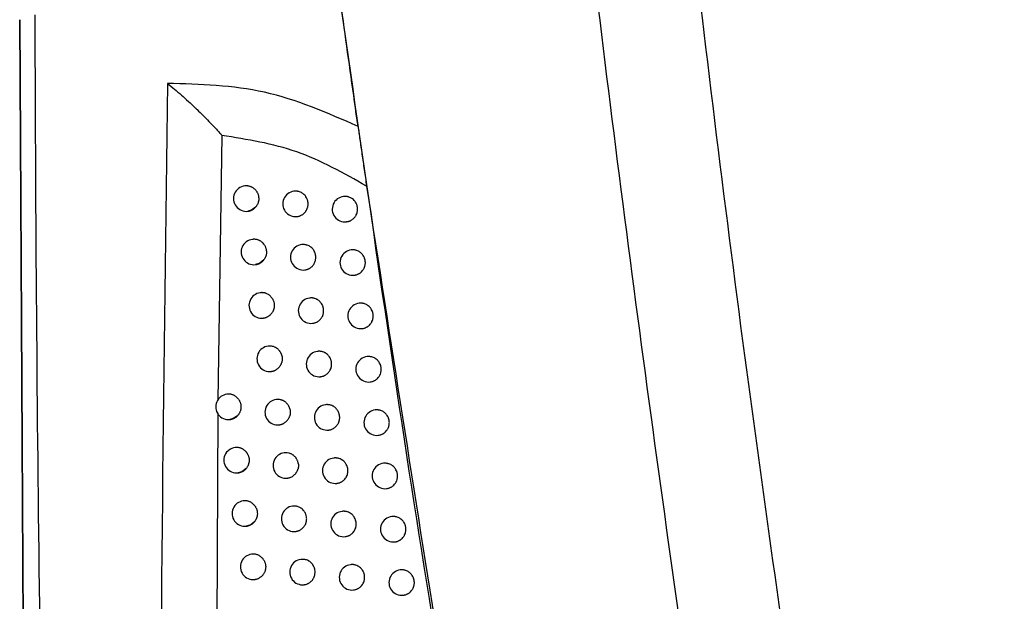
# Model space of a CAD drawing. Header units: millimetres. Extents: x -0.66 to 0.91, y -0.4 to 0.64.
# Tile 136 of 171: x 0.2748 to 0.3135, y 0.0771 to 0.1. Entities that reach past the tile are written whole.
import ezdxf

# ---------------------------------------------------------------- set-up
doc = ezdxf.new("R2010")
doc.units = ezdxf.units.MM
doc.layers.add('FORMAT', color=7, linetype='Continuous')

msp = doc.modelspace()

# ---------------------------------------------------------------- linework, layer by layer
at = {"layer": 'FORMAT', "color": 7, "linetype": 'Continuous', "lineweight": 25}
for p, q in [((0.274794, 0.099971), (0.27507, 0.051387)), ((0.27507, 0.051387), (0.274794, 0.099971)), ((0.282735, 0.095423), (0.282578, 0.085008)), ((0.283639, 0.093438), (0.28363, 0.093437)), ((0.285573, 0.09323), (0.285564, 0.093229)), ((0.287515, 0.093024), (0.287506, 0.093023)), ((0.283749, 0.092444), (0.283755, 0.092445)), ((0.285683, 0.092237), (0.285689, 0.092237)), ((0.287625, 0.09203), (0.287632, 0.092031)), ((0.283941, 0.09134), (0.283932, 0.091339)), ((0.285876, 0.091132), (0.285867, 0.091131)), ((0.287819, 0.090926), (0.287811, 0.090925)), ((0.284051, 0.090346), (0.284057, 0.090346)), ((0.285986, 0.090138), (0.285993, 0.090139)), ((0.28793, 0.089932), (0.287936, 0.089933)), ((0.284247, 0.089242), (0.284238, 0.089241)), ((0.286184, 0.089035), (0.286175, 0.089034)), ((0.288128, 0.088829), (0.28812, 0.088828)), ((0.284357, 0.088248), (0.284363, 0.088249)), ((0.286294, 0.088041), (0.2863, 0.088042)), ((0.288239, 0.087835), (0.288245, 0.087836)), ((0.284558, 0.087145), (0.284549, 0.087144)), ((0.286496, 0.086938), (0.286488, 0.086937)), ((0.288442, 0.086732), (0.288434, 0.086731)), ((0.284668, 0.086151), (0.284674, 0.086152)), ((0.286607, 0.085944), (0.286613, 0.085945)), ((0.288553, 0.085738), (0.288559, 0.085739)), ((0.282942, 0.085257), (0.282933, 0.085255)), ((0.284873, 0.085049), (0.284865, 0.085048)), ((0.286813, 0.084842), (0.286804, 0.084841)), ((0.282573, 0.084525), (0.282484, 0.062453)), ((0.28876, 0.084636), (0.288752, 0.084635)), ((0.283052, 0.084263), (0.283057, 0.084263)), ((0.284984, 0.084055), (0.28499, 0.084056)), ((0.286923, 0.083848), (0.28693, 0.083849)), ((0.288871, 0.083642), (0.288877, 0.083643)), ((0.28326, 0.083161), (0.283251, 0.08316)), ((0.285193, 0.082953), (0.285185, 0.082952)), ((0.287134, 0.082747), (0.287126, 0.082746)), ((0.289083, 0.082541), (0.289075, 0.08254)), ((0.28337, 0.082167), (0.283376, 0.082167)), ((0.285304, 0.081959), (0.28531, 0.08196)), ((0.287245, 0.081753), (0.287251, 0.081754)), ((0.289194, 0.081547), (0.2892, 0.081548)), ((0.283583, 0.081066), (0.283574, 0.081065)), ((0.285518, 0.080858), (0.285509, 0.080857)), ((0.28746, 0.080652), (0.287452, 0.080651)), ((0.28941, 0.080446), (0.289402, 0.080445)), ((0.283693, 0.080072), (0.283699, 0.080072)), ((0.285628, 0.079864), (0.285634, 0.079865)), ((0.287571, 0.079658), (0.287577, 0.079659)), ((0.289521, 0.079453), (0.289527, 0.079453)), ((0.283911, 0.078971), (0.283902, 0.07897)), ((0.285847, 0.078764), (0.285838, 0.078763)), ((0.28779, 0.078558), (0.287782, 0.078557)), ((0.289741, 0.078353), (0.289733, 0.078352)), ((0.284021, 0.077977), (0.284027, 0.077978)), ((0.285957, 0.07777), (0.285963, 0.077771)), ((0.287901, 0.077564), (0.287908, 0.077565)), ((0.289852, 0.077359), (0.289859, 0.07736))]:
    msp.add_line(p, q, dxfattribs=at)
at = {"layer": 'FORMAT', "color": 7, "linetype": 'Continuous', "lineweight": 25, "flags": 128}
for points in [[(0.284059, 0.092607), (0.283897, 0.092486), (0.283749, 0.092444)], [(0.284379, 0.090531), (0.28422, 0.090398), (0.284051, 0.090346)], [(0.283346, 0.084409), (0.283183, 0.084297), (0.283052, 0.084263)], [(0.283681, 0.082332), (0.28352, 0.08221), (0.28337, 0.082167)], [(0.284022, 0.080258), (0.283864, 0.080125), (0.283693, 0.080072)]]:
    msp.add_lwpolyline(points, dxfattribs=at)
at = {"layer": 'FORMAT', "color": 7, "linetype": 'Continuous', "lineweight": 25}
for centre in [(0.28369, 0.09294), (0.285624, 0.092733), (0.287566, 0.092526), (0.283992, 0.090842), (0.285927, 0.090635), (0.28787, 0.090429), (0.284298, 0.088744), (0.286235, 0.088537), (0.28818, 0.088331), (0.284609, 0.086648), (0.286547, 0.086441), (0.288493, 0.086235), (0.282992, 0.084759), (0.284924, 0.084551), (0.286864, 0.084345), (0.288811, 0.084139), (0.283311, 0.082663), (0.285244, 0.082456), (0.287185, 0.082249), (0.289134, 0.082044), (0.283634, 0.080568), (0.285569, 0.080361), (0.287511, 0.080155), (0.289461, 0.079949), (0.283961, 0.078474), (0.285898, 0.078267), (0.287842, 0.078061), (0.289793, 0.077855)]:
    msp.add_arc(centre, 0.0005, 96.8344, 276.8344, dxfattribs=at)
for points, knots in [([(0.297893, 0.13412), (0.299164, 0.121791), (0.301707, 0.09713), (0.306898, 0.060298), (0.311271, 0.035894), (0.313458, 0.023694)], [0, 0, 0, 0, 0.333305, 0.666693, 1, 1, 1, 1]), ([(0.288079, 0.09578), (0.287897, 0.097073), (0.287531, 0.099676), (0.28718, 0.10228), (0.287003, 0.103591)], [0, 0, 0, 0, 0.496783, 1, 1, 1, 1]), ([(0.309788, 0.021788), (0.309253, 0.024637), (0.306519, 0.039206), (0.302127, 0.065593), (0.298808, 0.08978), (0.297312, 0.102175), (0.297244, 0.102733)], [0, 0, 0, 0, 0.106156, 0.542791, 0.979425, 1, 1, 1, 1]), ([(0.301512, 0.021373), (0.300104, 0.027961), (0.297285, 0.041138), (0.293571, 0.061018), (0.2902, 0.080972), (0.288299, 0.094334), (0.287348, 0.101017)], [0, 0, 0, 0, 0.249742, 0.499588, 0.749742, 1, 1, 1, 1]), ([(0.277749, -0.00066), (0.277704, 0.000387), (0.277329, 0.009066), (0.276717, 0.025382), (0.276063, 0.048294), (0.275623, 0.071214), (0.275444, 0.088504), (0.275407, 0.098153), (0.2754, 0.100159)], [0, 0, 0, 0, 0.031183, 0.258421, 0.485677, 0.712991, 0.940324, 1, 1, 1, 1]), ([(0.280598, 0.097465), (0.280452, 0.08654), (0.280158, 0.064689), (0.280578, 0.031907), (0.281431, 0.01007), (0.281857, -0.000848)], [0, 0, 0, 0, 0.333333, 0.666689, 1, 1, 1, 1]), ([(0.288079, 0.09578), (0.286867, 0.096309), (0.284447, 0.097364), (0.281879, 0.097431), (0.280598, 0.097465)], [0, 0, 0, 0, 0.501044, 1, 1, 1, 1]), ([(0.280598, 0.097465), (0.280781, 0.097317), (0.281147, 0.097021), (0.28151, 0.096677), (0.281693, 0.096503), (0.2817, 0.096497), (0.281724, 0.096474), (0.281902, 0.096303), (0.282161, 0.096044), (0.282442, 0.09575), (0.282591, 0.095588), (0.282668, 0.0955), (0.282708, 0.095456), (0.282727, 0.095433), (0.282732, 0.095426), (0.282733, 0.095424), (0.282733, 0.095423), (0.282733, 0.095423)], [0, 0, 0, 0, 0.2490868, 0.4992749, 0.4996197, 0.5020573, 0.508578, 0.5327781, 0.7495227, 0.8746555, 0.9373239, 0.9686671, 0.9914968, 0.9974136, 0.9990986, 0.9996401, 1, 1, 1, 1]), ([(0.288079, 0.09578), (0.288103, 0.095614), (0.28815, 0.095283), (0.288235, 0.094685), (0.288322, 0.094076), (0.288384, 0.093646), (0.288415, 0.093432)], [0, 0, 0, 0, 0.250324, 0.499874, 0.750284, 1, 1, 1, 1]), ([(0.288415, 0.093432), (0.287517, 0.093938), (0.285721, 0.09495), (0.283729, 0.095265), (0.282733, 0.095423)], [0, 0, 0, 0, 0.500205, 1, 1, 1, 1]), ([(0.28409, 0.093233), (0.284085, 0.093239), (0.284073, 0.093256), (0.284051, 0.093283), (0.284022, 0.093312), (0.283991, 0.093339), (0.283957, 0.093363), (0.283922, 0.093384), (0.283885, 0.093402), (0.283846, 0.093417), (0.283807, 0.093429), (0.283767, 0.093436), (0.283726, 0.093441), (0.283685, 0.093442), (0.283656, 0.09344), (0.283641, 0.093438), (0.283639, 0.093438)], [0, 0, 0, 0, 0.041096, 0.118442, 0.19632, 0.275866, 0.355986, 0.433924, 0.512397, 0.592552, 0.673286, 0.751786, 0.830827, 0.911573, 0.992909, 1, 1, 1, 1]), ([(0.28409, 0.093233), (0.284097, 0.093222), (0.284112, 0.093199), (0.284132, 0.093163), (0.284148, 0.093124), (0.284162, 0.093084), (0.284175, 0.09303), (0.284182, 0.092974), (0.284182, 0.092918), (0.284178, 0.092863), (0.284166, 0.092808), (0.284148, 0.092754), (0.284131, 0.092715), (0.284111, 0.092677), (0.284087, 0.092641), (0.284069, 0.092619), (0.284059, 0.092607)], [0, 0, 0, 0, 0.060769, 0.12196, 0.184482, 0.247464, 0.308234, 0.431836, 0.494817, 0.555595, 0.679215, 0.742205, 0.805414, 0.869098, 0.934288, 1, 1, 1, 1]), ([(0.286118, 0.092733), (0.286118, 0.092747), (0.286117, 0.092788), (0.286107, 0.092844), (0.286091, 0.092898), (0.286071, 0.09295), (0.286045, 0.092999), (0.286012, 0.093044), (0.285977, 0.093087), (0.285936, 0.093125), (0.285891, 0.093157), (0.285843, 0.093185), (0.285792, 0.093206), (0.28574, 0.093221), (0.285699, 0.093229), (0.285658, 0.093234), (0.285617, 0.093234), (0.285588, 0.093233), (0.285574, 0.09323), (0.285573, 0.09323)], [0, 0, 0, 0, 0.048779, 0.147997, 0.198556, 0.24751, 0.346543, 0.39709, 0.44616, 0.54542, 0.596077, 0.645374, 0.745092, 0.795984, 0.845499, 0.895358, 0.94575, 0.996874, 1, 1, 1, 1]), ([(0.288415, 0.093432), (0.29029, 0.08133), (0.293159, 0.062808), (0.297785, 0.038726), (0.300376, 0.026731), (0.301596, 0.021086)], [0, 0, 0, 0, 0.499465, 0.764453, 1, 1, 1, 1]), ([(0.288062, 0.092527), (0.288061, 0.092554), (0.288059, 0.092596), (0.288047, 0.092651), (0.288035, 0.092692), (0.288015, 0.092744), (0.287988, 0.092793), (0.287956, 0.092839), (0.28792, 0.092881), (0.287878, 0.092919), (0.287833, 0.092951), (0.287785, 0.092979), (0.287734, 0.093), (0.287681, 0.093015), (0.28764, 0.093023), (0.2876, 0.093027), (0.287558, 0.093027), (0.287529, 0.093027), (0.287515, 0.093024), (0.287515, 0.093024)], [0, 0, 0, 0, 0.098104, 0.148441, 0.199149, 0.24825, 0.347582, 0.398283, 0.447444, 0.546894, 0.597653, 0.646931, 0.746616, 0.797495, 0.846885, 0.89662, 0.946889, 0.997889, 1, 1, 1, 1]), ([(0.283755, 0.092445), (0.283764, 0.092446), (0.283786, 0.092449), (0.283822, 0.092457), (0.283862, 0.09247), (0.2839, 0.092486), (0.283936, 0.092505), (0.283972, 0.092527), (0.284004, 0.092552), (0.284034, 0.092579), (0.284051, 0.092598), (0.284059, 0.092607)], [0, 0, 0, 0, 0.074869, 0.194, 0.314012, 0.429592, 0.545981, 0.664933, 0.784774, 0.892059, 1, 1, 1, 1]), ([(0.285689, 0.092241), (0.285712, 0.092243), (0.285749, 0.092246), (0.285797, 0.092263), (0.285835, 0.092278), (0.285872, 0.092298), (0.285907, 0.09232), (0.28594, 0.092345), (0.285971, 0.092374), (0.285999, 0.092404), (0.286025, 0.092437), (0.286048, 0.092472), (0.286074, 0.092522), (0.286095, 0.092574), (0.286109, 0.092632), (0.286117, 0.092681), (0.286118, 0.092715), (0.286118, 0.092733)], [0, 0, 0, 0, 0.0976906, 0.157322, 0.2149887, 0.2730608, 0.3317626, 0.391328, 0.448763, 0.5066027, 0.5650706, 0.6244003, 0.6815566, 0.7971941, 0.8562317, 0.9277179, 1, 1, 1, 1]), ([(0.287631, 0.092035), (0.287654, 0.092037), (0.287692, 0.09204), (0.28774, 0.092056), (0.287778, 0.092072), (0.287815, 0.092091), (0.28785, 0.092114), (0.287883, 0.092139), (0.287925, 0.092177), (0.287961, 0.092219), (0.287992, 0.092266), (0.288018, 0.092315), (0.288039, 0.092368), (0.288053, 0.092425), (0.288061, 0.092474), (0.288062, 0.092509), (0.288062, 0.092527)], [0, 0, 0, 0, 0.098472, 0.157879, 0.215352, 0.273228, 0.331729, 0.391088, 0.448431, 0.564443, 0.623669, 0.680867, 0.796585, 0.855658, 0.927429, 1, 1, 1, 1]), ([(0.284407, 0.091112), (0.284398, 0.091126), (0.284374, 0.091162), (0.284334, 0.091205), (0.284292, 0.091241), (0.284259, 0.091265), (0.284223, 0.091286), (0.284187, 0.091304), (0.284148, 0.091319), (0.284108, 0.09133), (0.284068, 0.091338), (0.284027, 0.091343), (0.283986, 0.091343), (0.283957, 0.091342), (0.283942, 0.09134), (0.283941, 0.09134)], [0, 0, 0, 0, 0.090201, 0.237526, 0.313091, 0.389202, 0.46319, 0.537687, 0.613783, 0.690429, 0.764906, 0.839898, 0.916509, 0.99368, 1, 1, 1, 1]), ([(0.284407, 0.091112), (0.284414, 0.0911), (0.284428, 0.091076), (0.284446, 0.091039), (0.28446, 0.090999), (0.284471, 0.090958), (0.284482, 0.090904), (0.284486, 0.090847), (0.284483, 0.090792), (0.284477, 0.09075), (0.284468, 0.09071), (0.284455, 0.090669), (0.284441, 0.090634), (0.284422, 0.090595), (0.284402, 0.090562), (0.284385, 0.090539), (0.284379, 0.090531)], [0, 0, 0, 0, 0.066358, 0.133177, 0.201449, 0.270223, 0.336581, 0.471551, 0.540324, 0.60669, 0.673516, 0.741796, 0.810578, 0.85753, 0.952217, 1, 1, 1, 1]), ([(0.286422, 0.090635), (0.286421, 0.090649), (0.28642, 0.09069), (0.286411, 0.090746), (0.286395, 0.0908), (0.286375, 0.090852), (0.286348, 0.090901), (0.286316, 0.090946), (0.28628, 0.090989), (0.286239, 0.091027), (0.286194, 0.091059), (0.286146, 0.091087), (0.286096, 0.091108), (0.286043, 0.091123), (0.286002, 0.091131), (0.285961, 0.091136), (0.28592, 0.091136), (0.285891, 0.091135), (0.285877, 0.091132), (0.285876, 0.091132)], [0, 0, 0, 0, 0.048807, 0.148084, 0.198671, 0.247654, 0.346746, 0.397323, 0.44641, 0.545707, 0.596385, 0.645677, 0.745389, 0.796278, 0.845767, 0.895602, 0.94597, 0.997069, 1, 1, 1, 1]), ([(0.288367, 0.090429), (0.288366, 0.090457), (0.288364, 0.090498), (0.288352, 0.090553), (0.28834, 0.090594), (0.28832, 0.090646), (0.288293, 0.090695), (0.28826, 0.090741), (0.288224, 0.090783), (0.288183, 0.090821), (0.288138, 0.090853), (0.28809, 0.090881), (0.288039, 0.090902), (0.287986, 0.090917), (0.287945, 0.090925), (0.287904, 0.090929), (0.287863, 0.090929), (0.287834, 0.09093), (0.28782, 0.090926), (0.287819, 0.090926)], [0, 0, 0, 0, 0.098142, 0.148498, 0.199224, 0.248345, 0.347714, 0.398436, 0.447609, 0.547083, 0.597856, 0.647131, 0.746812, 0.79769, 0.847065, 0.896785, 0.947038, 0.998022, 1, 1, 1, 1]), ([(0.284057, 0.090347), (0.284066, 0.090348), (0.284088, 0.09035), (0.284124, 0.090359), (0.284164, 0.090371), (0.284202, 0.090387), (0.284238, 0.090406), (0.284274, 0.090429), (0.28431, 0.090457), (0.284346, 0.09049), (0.284368, 0.090517), (0.284379, 0.090531)], [0, 0, 0, 0, 0.069932, 0.180306, 0.291497, 0.398595, 0.506442, 0.616661, 0.727703, 0.863077, 1, 1, 1, 1]), ([(0.285992, 0.090143), (0.286015, 0.090145), (0.286052, 0.090148), (0.2861, 0.090165), (0.286139, 0.09018), (0.286175, 0.0902), (0.28621, 0.090222), (0.286244, 0.090247), (0.286274, 0.090275), (0.286303, 0.090306), (0.286328, 0.090339), (0.286351, 0.090374), (0.286378, 0.090423), (0.286398, 0.090476), (0.286413, 0.090534), (0.28642, 0.090582), (0.286421, 0.090617), (0.286422, 0.090635)], [0, 0, 0, 0, 0.097835, 0.15742, 0.215047, 0.273079, 0.33174, 0.391264, 0.44868, 0.506501, 0.564949, 0.624257, 0.681421, 0.797074, 0.856118, 0.927661, 1, 1, 1, 1]), ([(0.287936, 0.089934), (0.287945, 0.089935), (0.287969, 0.089937), (0.288005, 0.089946), (0.288045, 0.089958), (0.288083, 0.089974), (0.28812, 0.089993), (0.288155, 0.090016), (0.288188, 0.090041), (0.288229, 0.090079), (0.288266, 0.090121), (0.288296, 0.090168), (0.288323, 0.090217), (0.288344, 0.09027), (0.288358, 0.090328), (0.288366, 0.090376), (0.288367, 0.090411), (0.288367, 0.090429)], [0, 0, 0, 0, 0.039759, 0.098693, 0.158061, 0.2155, 0.273342, 0.331809, 0.391132, 0.448455, 0.564426, 0.62363, 0.680826, 0.796538, 0.855607, 0.927403, 1, 1, 1, 1]), ([(0.284731, 0.088985), (0.284724, 0.088997), (0.28471, 0.089022), (0.284686, 0.089056), (0.284659, 0.089087), (0.28463, 0.089117), (0.284599, 0.089143), (0.284554, 0.089176), (0.284505, 0.089202), (0.284454, 0.089221), (0.284414, 0.089233), (0.284374, 0.089241), (0.284333, 0.089245), (0.284292, 0.089246), (0.284263, 0.089244), (0.284248, 0.089242), (0.284247, 0.089242)], [0, 0, 0, 0, 0.0705938, 0.141694, 0.2113258, 0.2814402, 0.3522994, 0.4241769, 0.5641941, 0.6360135, 0.7083532, 0.7786052, 0.8493423, 0.9216077, 0.9944008, 1, 1, 1, 1]), ([(0.284731, 0.088985), (0.284737, 0.088973), (0.284749, 0.088949), (0.284764, 0.08891), (0.284776, 0.088869), (0.284785, 0.088828), (0.28479, 0.088786), (0.284792, 0.088745), (0.28479, 0.088703), (0.284785, 0.088661), (0.284777, 0.08862), (0.284765, 0.08858), (0.28475, 0.088541), (0.284731, 0.0885), (0.284714, 0.088474), (0.284705, 0.08846)], [0, 0, 0, 0, 0.074353, 0.149223, 0.225721, 0.302781, 0.377135, 0.452004, 0.528501, 0.605561, 0.679921, 0.754796, 0.831301, 0.908368, 1, 1, 1, 1]), ([(0.28673, 0.088537), (0.28673, 0.088551), (0.286729, 0.088593), (0.286719, 0.088649), (0.286703, 0.088702), (0.286683, 0.088754), (0.286656, 0.088804), (0.286624, 0.088849), (0.286588, 0.088892), (0.286547, 0.088929), (0.286502, 0.088961), (0.286454, 0.088989), (0.286403, 0.089011), (0.28635, 0.089026), (0.28631, 0.089034), (0.286269, 0.089038), (0.286228, 0.089038), (0.286199, 0.089038), (0.286185, 0.089035), (0.286184, 0.089035)], [0, 0, 0, 0, 0.048835, 0.148166, 0.198781, 0.247792, 0.346939, 0.397545, 0.44665, 0.545982, 0.596679, 0.645968, 0.745674, 0.796562, 0.846029, 0.895841, 0.946186, 0.997263, 1, 1, 1, 1]), ([(0.288677, 0.088332), (0.288675, 0.088359), (0.288674, 0.088401), (0.288662, 0.088456), (0.28865, 0.088497), (0.288629, 0.088549), (0.288602, 0.088598), (0.28857, 0.088644), (0.288534, 0.088686), (0.288492, 0.088724), (0.288447, 0.088756), (0.288399, 0.088784), (0.288348, 0.088805), (0.288295, 0.08882), (0.288254, 0.088828), (0.288213, 0.088832), (0.288172, 0.088832), (0.288143, 0.088832), (0.288129, 0.088829), (0.288128, 0.088829)], [0, 0, 0, 0, 0.098175, 0.148549, 0.199292, 0.248429, 0.347834, 0.398573, 0.447756, 0.547252, 0.598036, 0.647309, 0.746986, 0.797863, 0.847223, 0.896928, 0.947166, 0.998135, 1, 1, 1, 1]), ([(0.284363, 0.088249), (0.284372, 0.08825), (0.284395, 0.088253), (0.284431, 0.088261), (0.28447, 0.088274), (0.284508, 0.08829), (0.284545, 0.088309), (0.28458, 0.088331), (0.284612, 0.088355), (0.284647, 0.088388), (0.284678, 0.088422), (0.284698, 0.08845), (0.284705, 0.08846)], [0, 0, 0, 0, 0.064895, 0.166542, 0.26894, 0.367581, 0.466911, 0.568424, 0.670694, 0.752243, 0.916835, 1, 1, 1, 1]), ([(0.2863, 0.088043), (0.286309, 0.088044), (0.286332, 0.088045), (0.286369, 0.088055), (0.286408, 0.088067), (0.286447, 0.088083), (0.286483, 0.088102), (0.286518, 0.088125), (0.286552, 0.08815), (0.286582, 0.088178), (0.286611, 0.088209), (0.286637, 0.088242), (0.286659, 0.088277), (0.286686, 0.088326), (0.286706, 0.088379), (0.286721, 0.088436), (0.286729, 0.088485), (0.286729, 0.08852), (0.28673, 0.088537)], [0, 0, 0, 0, 0.039, 0.098097, 0.15763, 0.215213, 0.273199, 0.331814, 0.39129, 0.448681, 0.506475, 0.564897, 0.624177, 0.681341, 0.796991, 0.856033, 0.927618, 1, 1, 1, 1]), ([(0.288245, 0.087837), (0.288255, 0.087838), (0.288278, 0.087839), (0.288315, 0.087849), (0.288354, 0.087861), (0.288393, 0.087877), (0.288429, 0.087896), (0.288465, 0.087919), (0.288498, 0.087944), (0.288539, 0.087981), (0.288575, 0.088024), (0.288606, 0.088071), (0.288633, 0.08812), (0.288653, 0.088172), (0.288667, 0.08823), (0.288675, 0.088279), (0.288676, 0.088314), (0.288677, 0.088332)], [0, 0, 0, 0, 0.039873, 0.098778, 0.158118, 0.215534, 0.273352, 0.331794, 0.391092, 0.448405, 0.564354, 0.623546, 0.680746, 0.796468, 0.855542, 0.92737, 1, 1, 1, 1]), ([(0.28506, 0.086852), (0.285055, 0.086861), (0.285042, 0.08689), (0.285021, 0.086925), (0.284995, 0.086962), (0.28497, 0.08699), (0.284941, 0.08702), (0.28491, 0.087047), (0.284865, 0.087079), (0.284816, 0.087105), (0.284765, 0.087125), (0.284712, 0.08714), (0.284658, 0.087148), (0.284603, 0.087149), (0.284574, 0.087147), (0.284559, 0.087145), (0.284558, 0.087145)], [0, 0, 0, 0, 0.0488358, 0.1472288, 0.1968404, 0.2620685, 0.327749, 0.394128, 0.4614622, 0.5930239, 0.6597918, 0.7275212, 0.8593389, 0.9269624, 0.99508, 1, 1, 1, 1]), ([(0.28506, 0.086852), (0.285065, 0.086839), (0.285075, 0.086814), (0.285087, 0.086774), (0.285096, 0.086733), (0.285101, 0.086691), (0.285103, 0.086649), (0.285101, 0.086607), (0.285096, 0.086565), (0.285089, 0.086526), (0.285075, 0.08648), (0.285059, 0.086437), (0.285043, 0.086407), (0.285037, 0.086397)], [0, 0, 0, 0, 0.0870878, 0.1747803, 0.2643801, 0.3546389, 0.4417266, 0.529419, 0.6190182, 0.7092763, 0.7811115, 0.9264198, 1, 1, 1, 1]), ([(0.287043, 0.086441), (0.287042, 0.086455), (0.287041, 0.086496), (0.287032, 0.086552), (0.287016, 0.086606), (0.286995, 0.086658), (0.286969, 0.086707), (0.286936, 0.086753), (0.2869, 0.086795), (0.286859, 0.086833), (0.286814, 0.086865), (0.286767, 0.086893), (0.286716, 0.086914), (0.286663, 0.086929), (0.286622, 0.086937), (0.286581, 0.086941), (0.28654, 0.086941), (0.286511, 0.086942), (0.286497, 0.086938), (0.286496, 0.086938)], [0, 0, 0, 0, 0.048859, 0.148241, 0.198881, 0.247917, 0.347115, 0.397747, 0.446867, 0.546232, 0.596945, 0.646231, 0.745931, 0.796816, 0.846262, 0.896052, 0.946376, 0.997431, 1, 1, 1, 1]), ([(0.288991, 0.086235), (0.288989, 0.086263), (0.288988, 0.086305), (0.288976, 0.08636), (0.288964, 0.0864), (0.288943, 0.086452), (0.288916, 0.086502), (0.288884, 0.086547), (0.288848, 0.08659), (0.288806, 0.086627), (0.288761, 0.086659), (0.288713, 0.086687), (0.288662, 0.086709), (0.288608, 0.086724), (0.288568, 0.086731), (0.288527, 0.086735), (0.288485, 0.086735), (0.288457, 0.086735), (0.288442, 0.086732), (0.288442, 0.086732)], [0, 0, 0, 0, 0.098205, 0.148594, 0.199353, 0.248505, 0.34794, 0.398695, 0.447888, 0.547403, 0.598197, 0.647467, 0.747139, 0.798014, 0.847361, 0.897052, 0.947276, 0.998231, 1, 1, 1, 1]), ([(0.284674, 0.086152), (0.284683, 0.086153), (0.284706, 0.086156), (0.284742, 0.086164), (0.284781, 0.086177), (0.284819, 0.086193), (0.284856, 0.086212), (0.284891, 0.086234), (0.284935, 0.086268), (0.284975, 0.086308), (0.285009, 0.086352), (0.285027, 0.086378), (0.285036, 0.086394), (0.285037, 0.086397)], [0, 0, 0, 0, 0.059653, 0.152424, 0.245881, 0.335918, 0.426584, 0.51924, 0.612587, 0.792248, 0.884456, 0.977353, 1, 1, 1, 1]), ([(0.286613, 0.085947), (0.286622, 0.085947), (0.286645, 0.085949), (0.286681, 0.085958), (0.286721, 0.08597), (0.286759, 0.085986), (0.286796, 0.086005), (0.286831, 0.086028), (0.286864, 0.086053), (0.286895, 0.086081), (0.286923, 0.086112), (0.286949, 0.086145), (0.286972, 0.08618), (0.286999, 0.086229), (0.287019, 0.086282), (0.287033, 0.08634), (0.287041, 0.086388), (0.287042, 0.086423), (0.287043, 0.086441)], [0, 0, 0, 0, 0.039167, 0.098224, 0.157717, 0.215265, 0.273217, 0.331796, 0.391235, 0.44861, 0.506388, 0.564792, 0.624055, 0.681225, 0.796888, 0.855936, 0.927569, 1, 1, 1, 1]), ([(0.288559, 0.085743), (0.288582, 0.085745), (0.28862, 0.085748), (0.288668, 0.085765), (0.288706, 0.085781), (0.288743, 0.0858), (0.288778, 0.085822), (0.288812, 0.085847), (0.288853, 0.085885), (0.288889, 0.085927), (0.28892, 0.085974), (0.288946, 0.086023), (0.288967, 0.086076), (0.288981, 0.086134), (0.288989, 0.086182), (0.28899, 0.086217), (0.288991, 0.086235)], [0, 0, 0, 0, 0.098728, 0.158049, 0.215452, 0.273256, 0.331685, 0.390968, 0.448279, 0.564224, 0.623414, 0.680627, 0.796374, 0.855461, 0.92733, 1, 1, 1, 1]), ([(0.283377, 0.085072), (0.283368, 0.085082), (0.283351, 0.085103), (0.283323, 0.085132), (0.283292, 0.085158), (0.283259, 0.085182), (0.283224, 0.085203), (0.283187, 0.085221), (0.283149, 0.085236), (0.283109, 0.085247), (0.283069, 0.085255), (0.283029, 0.085259), (0.282987, 0.08526), (0.282958, 0.085259), (0.282943, 0.085257), (0.282942, 0.085256)], [0, 0, 0, 0, 0.079452, 0.159427, 0.241038, 0.323211, 0.405029, 0.48741, 0.571554, 0.656305, 0.738763, 0.821789, 0.906607, 0.992042, 1, 1, 1, 1]), ([(0.283377, 0.085072), (0.283385, 0.085061), (0.283401, 0.085039), (0.283422, 0.085004), (0.283441, 0.084966), (0.283456, 0.084927), (0.283468, 0.084887), (0.283477, 0.084846), (0.283482, 0.084805), (0.283485, 0.084762), (0.283483, 0.084721), (0.283479, 0.084679), (0.28347, 0.084638), (0.283459, 0.084597), (0.283444, 0.084558), (0.283427, 0.084521), (0.283406, 0.084485), (0.28338, 0.084447), (0.283358, 0.084423), (0.283346, 0.084409)], [0, 0, 0, 0, 0.056712, 0.113819, 0.172167, 0.230944, 0.287657, 0.344763, 0.40311, 0.461887, 0.518608, 0.575722, 0.634079, 0.692865, 0.749588, 0.806705, 0.865064, 0.923853, 1, 1, 1, 1]), ([(0.285394, 0.084707), (0.285393, 0.08471), (0.285387, 0.084726), (0.285376, 0.084755), (0.285358, 0.084792), (0.285337, 0.084829), (0.285313, 0.084863), (0.285286, 0.084894), (0.285257, 0.084924), (0.285225, 0.084951), (0.285191, 0.084975), (0.285156, 0.084996), (0.285119, 0.085014), (0.28508, 0.085028), (0.285027, 0.085043), (0.284973, 0.085052), (0.284918, 0.085052), (0.284889, 0.085051), (0.284874, 0.085049), (0.284873, 0.085049)], [0, 0, 0, 0, 0.014791, 0.074885, 0.135399, 0.19656, 0.258607, 0.318863, 0.379537, 0.440857, 0.503061, 0.563638, 0.624636, 0.686283, 0.74882, 0.870467, 0.932874, 0.995737, 1, 1, 1, 1]), ([(0.285394, 0.084707), (0.285406, 0.084652), (0.28543, 0.084542), (0.285405, 0.084418), (0.28538, 0.084357), (0.285376, 0.084347)], [0, 0, 0, 0, 0.4556, 0.911199, 1, 1, 1, 1]), ([(0.28736, 0.084345), (0.28736, 0.084359), (0.287358, 0.0844), (0.287349, 0.084456), (0.287333, 0.08451), (0.287312, 0.084562), (0.287286, 0.084611), (0.287253, 0.084657), (0.287217, 0.084699), (0.287176, 0.084737), (0.287131, 0.084769), (0.287083, 0.084797), (0.287032, 0.084818), (0.286979, 0.084833), (0.286939, 0.084841), (0.286898, 0.084845), (0.286857, 0.084845), (0.286828, 0.084846), (0.286814, 0.084842), (0.286813, 0.084842)], [0, 0, 0, 0, 0.048882, 0.14831, 0.198974, 0.248033, 0.347278, 0.397935, 0.447069, 0.546463, 0.597193, 0.646475, 0.74617, 0.797052, 0.846478, 0.896249, 0.946553, 0.997588, 1, 1, 1, 1]), ([(0.283057, 0.084264), (0.283066, 0.084265), (0.283088, 0.084267), (0.283124, 0.084276), (0.283164, 0.084288), (0.283202, 0.084304), (0.283238, 0.084323), (0.283274, 0.084346), (0.283303, 0.084368), (0.283327, 0.08439), (0.28334, 0.084403), (0.283346, 0.084409)], [0, 0, 0, 0, 0.079253, 0.206492, 0.334673, 0.458119, 0.582431, 0.709481, 0.837483, 0.918618, 1, 1, 1, 1]), ([(0.28499, 0.084056), (0.284999, 0.084057), (0.285021, 0.08406), (0.285057, 0.084068), (0.285097, 0.084081), (0.285135, 0.084097), (0.285172, 0.084116), (0.285207, 0.084138), (0.285262, 0.08418), (0.28531, 0.084232), (0.285352, 0.084297), (0.285367, 0.084328), (0.285376, 0.084347)], [0, 0, 0, 0, 0.053971, 0.137346, 0.221337, 0.302263, 0.383754, 0.467033, 0.550932, 0.794951, 0.878479, 1, 1, 1, 1]), ([(0.286929, 0.083853), (0.286952, 0.083855), (0.28699, 0.083858), (0.287038, 0.083874), (0.287076, 0.08389), (0.287113, 0.083909), (0.287148, 0.083932), (0.287181, 0.083957), (0.287212, 0.083985), (0.28724, 0.084016), (0.287266, 0.084049), (0.287289, 0.084084), (0.287316, 0.084133), (0.287336, 0.084186), (0.287351, 0.084244), (0.287358, 0.084292), (0.287359, 0.084327), (0.28736, 0.084345)], [0, 0, 0, 0, 0.098215, 0.157678, 0.215203, 0.273131, 0.331685, 0.391099, 0.448467, 0.506238, 0.564634, 0.623888, 0.681072, 0.796764, 0.855826, 0.927513, 1, 1, 1, 1]), ([(0.289309, 0.084139), (0.289308, 0.084167), (0.289306, 0.084209), (0.289294, 0.084264), (0.289282, 0.084304), (0.289262, 0.084357), (0.289235, 0.084406), (0.289202, 0.084451), (0.289166, 0.084494), (0.289125, 0.084531), (0.289079, 0.084563), (0.289031, 0.084591), (0.28898, 0.084613), (0.288927, 0.084628), (0.288886, 0.084635), (0.288845, 0.08464), (0.288803, 0.084639), (0.288775, 0.084639), (0.288761, 0.084636), (0.28876, 0.084636)], [0, 0, 0, 0, 0.098233, 0.148636, 0.19941, 0.248576, 0.34804, 0.39881, 0.448011, 0.547544, 0.598348, 0.647617, 0.747285, 0.798159, 0.847493, 0.897171, 0.947383, 0.998326, 1, 1, 1, 1]), ([(0.288877, 0.083647), (0.2889, 0.083649), (0.288938, 0.083652), (0.288986, 0.083669), (0.289025, 0.083685), (0.289061, 0.083704), (0.289097, 0.083726), (0.28913, 0.083752), (0.289171, 0.083789), (0.289208, 0.083832), (0.289238, 0.083878), (0.289265, 0.083927), (0.289285, 0.08398), (0.2893, 0.084038), (0.289308, 0.084087), (0.289309, 0.084122), (0.289309, 0.084139)], [0, 0, 0, 0, 0.098798, 0.158096, 0.215479, 0.273263, 0.331671, 0.390933, 0.448236, 0.564163, 0.623342, 0.68056, 0.796315, 0.855406, 0.927302, 1, 1, 1, 1]), ([(0.28371, 0.082957), (0.283706, 0.082963), (0.283694, 0.082979), (0.283672, 0.083006), (0.283643, 0.083035), (0.283611, 0.083062), (0.283578, 0.083086), (0.283542, 0.083107), (0.283506, 0.083125), (0.283467, 0.08314), (0.283428, 0.083151), (0.283387, 0.083159), (0.283347, 0.083164), (0.283305, 0.083164), (0.283276, 0.083163), (0.283261, 0.083161), (0.28326, 0.083161)], [0, 0, 0, 0, 0.039863, 0.117306, 0.19528, 0.274926, 0.355146, 0.433182, 0.511753, 0.592009, 0.672845, 0.751442, 0.830581, 0.911429, 0.992866, 1, 1, 1, 1]), ([(0.28371, 0.082957), (0.283718, 0.082946), (0.283733, 0.082923), (0.283752, 0.082886), (0.283769, 0.082848), (0.283782, 0.082808), (0.283796, 0.082754), (0.283803, 0.082698), (0.283803, 0.082642), (0.283799, 0.082586), (0.283787, 0.082531), (0.283769, 0.082478), (0.283753, 0.082439), (0.283732, 0.082401), (0.283709, 0.082365), (0.283691, 0.082343), (0.283681, 0.082332)], [0, 0, 0, 0, 0.060883, 0.12219, 0.184829, 0.24793, 0.308813, 0.432647, 0.495747, 0.556638, 0.68049, 0.743598, 0.806483, 0.869835, 0.934662, 1, 1, 1, 1]), ([(0.285733, 0.082531), (0.28573, 0.082546), (0.285725, 0.082576), (0.285712, 0.082619), (0.285697, 0.08266), (0.285678, 0.082697), (0.285657, 0.082733), (0.285633, 0.082767), (0.285606, 0.082799), (0.285577, 0.082828), (0.285545, 0.082855), (0.285511, 0.082879), (0.285476, 0.0829), (0.285439, 0.082918), (0.2854, 0.082933), (0.285334, 0.082952), (0.285265, 0.082957), (0.285209, 0.082956), (0.285194, 0.082953), (0.285193, 0.082953)], [0, 0, 0, 0, 0.059901, 0.120325, 0.174043, 0.228136, 0.282808, 0.338273, 0.392123, 0.446346, 0.501148, 0.55674, 0.61085, 0.665337, 0.720404, 0.776266, 0.940308, 0.996435, 1, 1, 1, 1]), ([(0.287682, 0.082249), (0.287681, 0.082263), (0.28768, 0.082305), (0.28767, 0.082361), (0.287655, 0.082414), (0.287634, 0.082467), (0.287607, 0.082516), (0.287575, 0.082561), (0.287539, 0.082604), (0.287498, 0.082641), (0.287453, 0.082673), (0.287405, 0.082701), (0.287354, 0.082723), (0.287301, 0.082738), (0.28726, 0.082746), (0.287219, 0.08275), (0.287178, 0.08275), (0.287149, 0.08275), (0.287135, 0.082747), (0.287134, 0.082746)], [0, 0, 0, 0, 0.048904, 0.148374, 0.19906, 0.248141, 0.347429, 0.398109, 0.447256, 0.546678, 0.597422, 0.646702, 0.746391, 0.797272, 0.846679, 0.896431, 0.946717, 0.997733, 1, 1, 1, 1]), ([(0.285733, 0.082531), (0.285737, 0.082475), (0.285741, 0.082406), (0.285726, 0.08234), (0.285723, 0.082329)], [0, 0, 0, 0, 0.822862, 1, 1, 1, 1]), ([(0.289632, 0.082044), (0.289631, 0.082072), (0.289629, 0.082114), (0.289617, 0.082169), (0.289605, 0.082209), (0.289584, 0.082261), (0.289558, 0.082311), (0.289525, 0.082356), (0.289489, 0.082399), (0.289447, 0.082436), (0.289402, 0.082468), (0.289354, 0.082496), (0.289303, 0.082518), (0.289249, 0.082532), (0.289209, 0.08254), (0.289167, 0.082544), (0.289126, 0.082544), (0.289097, 0.082544), (0.289083, 0.082541), (0.289083, 0.082541)], [0, 0, 0, 0, 0.0982589, 0.1486747, 0.1994614, 0.2486405, 0.3481303, 0.3989139, 0.4481231, 0.5476726, 0.5984855, 0.647752, 0.7474174, 0.7982895, 0.8476124, 0.8972798, 0.9474808, 0.9984126, 1, 1, 1, 1]), ([(0.283376, 0.082168), (0.283384, 0.082169), (0.283407, 0.082172), (0.283443, 0.08218), (0.283482, 0.082192), (0.28352, 0.082208), (0.283557, 0.082227), (0.283592, 0.08225), (0.283625, 0.082275), (0.283655, 0.082302), (0.283673, 0.082322), (0.283681, 0.082332)], [0, 0, 0, 0, 0.074428, 0.192904, 0.312255, 0.427214, 0.542977, 0.661287, 0.780483, 0.88989, 1, 1, 1, 1]), ([(0.28531, 0.081962), (0.285319, 0.081962), (0.285342, 0.081964), (0.285378, 0.081973), (0.285443, 0.081993), (0.285506, 0.082026), (0.28556, 0.082068), (0.285591, 0.082096), (0.285619, 0.082127), (0.285645, 0.08216), (0.285667, 0.082194), (0.285691, 0.082238), (0.28571, 0.082282), (0.28572, 0.082317), (0.285723, 0.082329)], [0, 0, 0, 0, 0.04679, 0.118718, 0.191177, 0.402658, 0.475042, 0.544831, 0.615112, 0.686157, 0.758249, 0.818071, 0.938898, 1, 1, 1, 1]), ([(0.287251, 0.081755), (0.28726, 0.081756), (0.287284, 0.081757), (0.28732, 0.081767), (0.28736, 0.081779), (0.287398, 0.081795), (0.287434, 0.081814), (0.28747, 0.081836), (0.287503, 0.081862), (0.287544, 0.081899), (0.28758, 0.081942), (0.287611, 0.081989), (0.287638, 0.082038), (0.287658, 0.08209), (0.287672, 0.082148), (0.28768, 0.082197), (0.287681, 0.082232), (0.287682, 0.082249)], [0, 0, 0, 0, 0.039472, 0.098463, 0.157889, 0.215382, 0.273278, 0.331799, 0.391179, 0.448531, 0.564561, 0.623797, 0.680986, 0.796684, 0.855748, 0.927475, 1, 1, 1, 1]), ([(0.2892, 0.081552), (0.289223, 0.081554), (0.289261, 0.081557), (0.289309, 0.081574), (0.289348, 0.081589), (0.289384, 0.081609), (0.28942, 0.081631), (0.289453, 0.081656), (0.289494, 0.081694), (0.289531, 0.081736), (0.289561, 0.081783), (0.289588, 0.081832), (0.289608, 0.081885), (0.289623, 0.081943), (0.289631, 0.081991), (0.289632, 0.082026), (0.289632, 0.082044)], [0, 0, 0, 0, 0.098862, 0.158138, 0.215503, 0.273269, 0.331658, 0.390901, 0.448195, 0.564106, 0.623277, 0.680498, 0.796261, 0.855356, 0.927277, 1, 1, 1, 1]), ([(0.284049, 0.080839), (0.28404, 0.080852), (0.284023, 0.080877), (0.283995, 0.080911), (0.283966, 0.08094), (0.283934, 0.080967), (0.283901, 0.080991), (0.283865, 0.081012), (0.283829, 0.08103), (0.28379, 0.081045), (0.28375, 0.081056), (0.28371, 0.081064), (0.283669, 0.081069), (0.283628, 0.081069), (0.283599, 0.081068), (0.283584, 0.081066), (0.283583, 0.081066)], [0, 0, 0, 0, 0.088479, 0.162078, 0.236714, 0.311876, 0.388116, 0.462232, 0.536856, 0.613083, 0.689861, 0.764466, 0.839587, 0.916329, 0.993632, 1, 1, 1, 1]), ([(0.284049, 0.080839), (0.284056, 0.080827), (0.28407, 0.080803), (0.284087, 0.080766), (0.284102, 0.080726), (0.284113, 0.080686), (0.284124, 0.080631), (0.284128, 0.080575), (0.284125, 0.080519), (0.284119, 0.080477), (0.28411, 0.080437), (0.284098, 0.080396), (0.284084, 0.080361), (0.284065, 0.080323), (0.284045, 0.080289), (0.284028, 0.080266), (0.284022, 0.080258)], [0, 0, 0, 0, 0.066436, 0.133333, 0.201686, 0.270541, 0.336977, 0.472106, 0.54096, 0.607403, 0.674308, 0.742667, 0.81153, 0.858251, 0.952463, 1, 1, 1, 1]), ([(0.286063, 0.080361), (0.286063, 0.080375), (0.286062, 0.080416), (0.286052, 0.080472), (0.286037, 0.080526), (0.286016, 0.080578), (0.28599, 0.080627), (0.285957, 0.080673), (0.285922, 0.080715), (0.285881, 0.080753), (0.285836, 0.080785), (0.285788, 0.080813), (0.285737, 0.080834), (0.285685, 0.080849), (0.285644, 0.080857), (0.285603, 0.080862), (0.285562, 0.080861), (0.285533, 0.080862), (0.285519, 0.080858), (0.285518, 0.080858)], [0, 0, 0, 0, 0.048793, 0.148042, 0.198615, 0.247584, 0.346648, 0.39721, 0.446288, 0.545566, 0.596234, 0.645527, 0.745241, 0.796131, 0.845632, 0.895477, 0.945856, 0.996966, 1, 1, 1, 1]), ([(0.288008, 0.080155), (0.288007, 0.080182), (0.288005, 0.080224), (0.287993, 0.080279), (0.287981, 0.08032), (0.28796, 0.080372), (0.287934, 0.080421), (0.287901, 0.080467), (0.287865, 0.080509), (0.287824, 0.080547), (0.287779, 0.080579), (0.287731, 0.080607), (0.28768, 0.080628), (0.287627, 0.080643), (0.287586, 0.080651), (0.287545, 0.080655), (0.287504, 0.080655), (0.287475, 0.080655), (0.287461, 0.080652), (0.28746, 0.080652)], [0, 0, 0, 0, 0.098101, 0.148437, 0.199143, 0.248243, 0.347572, 0.398272, 0.447431, 0.546878, 0.597636, 0.646913, 0.746596, 0.797475, 0.846865, 0.8966, 0.946869, 0.997868, 1, 1, 1, 1]), ([(0.28996, 0.079949), (0.289958, 0.079977), (0.289956, 0.080019), (0.289945, 0.080074), (0.289932, 0.080115), (0.289912, 0.080167), (0.289885, 0.080216), (0.289852, 0.080262), (0.289816, 0.080304), (0.289775, 0.080342), (0.289729, 0.080374), (0.289681, 0.080402), (0.28963, 0.080423), (0.289576, 0.080438), (0.289522, 0.080448), (0.289467, 0.08045), (0.289424, 0.080449), (0.28941, 0.080446), (0.28941, 0.080446)], [0, 0, 0, 0, 0.098291, 0.148723, 0.199526, 0.248721, 0.348243, 0.399043, 0.448264, 0.547837, 0.598662, 0.647932, 0.747603, 0.798478, 0.847795, 0.947564, 0.99849, 1, 1, 1, 1]), ([(0.283699, 0.080073), (0.283708, 0.080074), (0.28373, 0.080077), (0.283766, 0.080085), (0.283806, 0.080097), (0.283844, 0.080113), (0.28388, 0.080132), (0.283916, 0.080155), (0.283952, 0.080183), (0.283988, 0.080217), (0.284011, 0.080244), (0.284022, 0.080258)], [0, 0, 0, 0, 0.069573, 0.179433, 0.290105, 0.396717, 0.504074, 0.613791, 0.724328, 0.861556, 1, 1, 1, 1]), ([(0.285634, 0.079867), (0.285643, 0.079867), (0.285666, 0.079869), (0.285702, 0.079878), (0.285742, 0.07989), (0.28578, 0.079906), (0.285817, 0.079926), (0.285852, 0.079948), (0.285885, 0.079973), (0.285916, 0.080002), (0.285944, 0.080032), (0.28597, 0.080065), (0.285993, 0.0801), (0.28602, 0.08015), (0.28604, 0.080202), (0.286054, 0.08026), (0.286062, 0.080309), (0.286063, 0.080343), (0.286063, 0.080361)], [0, 0, 0, 0, 0.038706, 0.09786, 0.157451, 0.215088, 0.273129, 0.3318, 0.391333, 0.448754, 0.50658, 0.565033, 0.624347, 0.681503, 0.797142, 0.856179, 0.927691, 1, 1, 1, 1]), ([(0.287577, 0.079663), (0.2876, 0.079665), (0.287637, 0.079668), (0.287686, 0.079685), (0.287724, 0.0797), (0.287761, 0.079719), (0.287796, 0.079742), (0.287829, 0.079767), (0.28787, 0.079805), (0.287907, 0.079847), (0.287937, 0.079894), (0.287964, 0.079943), (0.287984, 0.079996), (0.287999, 0.080053), (0.288006, 0.080102), (0.288007, 0.080137), (0.288008, 0.080155)], [0, 0, 0, 0, 0.098436, 0.157839, 0.215312, 0.273189, 0.331691, 0.391049, 0.448397, 0.564417, 0.623647, 0.680849, 0.796574, 0.855652, 0.927426, 1, 1, 1, 1]), ([(0.289527, 0.079455), (0.289537, 0.079456), (0.28956, 0.079457), (0.289597, 0.079467), (0.289637, 0.079479), (0.289675, 0.079495), (0.289712, 0.079514), (0.289747, 0.079537), (0.28978, 0.079562), (0.289821, 0.079599), (0.289858, 0.079642), (0.289889, 0.079689), (0.289915, 0.079738), (0.289936, 0.07979), (0.28995, 0.079848), (0.289958, 0.079897), (0.289959, 0.079932), (0.28996, 0.079949)], [0, 0, 0, 0, 0.040236, 0.09905, 0.158297, 0.215637, 0.273378, 0.331742, 0.390959, 0.448238, 0.564117, 0.623271, 0.680488, 0.796242, 0.855331, 0.927264, 1, 1, 1, 1]), ([(0.284393, 0.078716), (0.284386, 0.078728), (0.284373, 0.078752), (0.284349, 0.078785), (0.284323, 0.078817), (0.284293, 0.078846), (0.284262, 0.078873), (0.284206, 0.078913), (0.284143, 0.078943), (0.284078, 0.078962), (0.284037, 0.07897), (0.283997, 0.078974), (0.283955, 0.078975), (0.283926, 0.078974), (0.283912, 0.078971), (0.283911, 0.078971)], [0, 0, 0, 0, 0.069517, 0.139514, 0.209349, 0.279667, 0.350733, 0.42282, 0.634906, 0.707458, 0.777916, 0.848861, 0.921339, 0.994346, 1, 1, 1, 1]), ([(0.284393, 0.078716), (0.284399, 0.078704), (0.284412, 0.078679), (0.284427, 0.078641), (0.284439, 0.0786), (0.284448, 0.078559), (0.284453, 0.078517), (0.284455, 0.078476), (0.284453, 0.078434), (0.284448, 0.078392), (0.28444, 0.078351), (0.284429, 0.078311), (0.284414, 0.078272), (0.284395, 0.078231), (0.284378, 0.078205), (0.284369, 0.07819)], [0, 0, 0, 0, 0.074349, 0.149213, 0.225707, 0.302762, 0.377111, 0.451976, 0.528468, 0.605523, 0.679878, 0.754748, 0.831247, 0.908309, 1, 1, 1, 1]), ([(0.286393, 0.078267), (0.286392, 0.078281), (0.286391, 0.078322), (0.286382, 0.078378), (0.286366, 0.078432), (0.286346, 0.078484), (0.286319, 0.078533), (0.286287, 0.078579), (0.286251, 0.078621), (0.28621, 0.078659), (0.286165, 0.078691), (0.286117, 0.078719), (0.286066, 0.07874), (0.286014, 0.078755), (0.285973, 0.078763), (0.285932, 0.078768), (0.285891, 0.078767), (0.285862, 0.078768), (0.285848, 0.078764), (0.285847, 0.078764)], [0, 0, 0, 0, 0.0488207, 0.148124, 0.1987251, 0.2477219, 0.346841, 0.3974323, 0.4465273, 0.5458408, 0.5965269, 0.6458167, 0.7455239, 0.7964115, 0.8458883, 0.8957099, 0.9460652, 0.9971514, 1, 1, 1, 1]), ([(0.288339, 0.078061), (0.288337, 0.078089), (0.288335, 0.07813), (0.288323, 0.078185), (0.288311, 0.078226), (0.288291, 0.078278), (0.288264, 0.078328), (0.288232, 0.078373), (0.288196, 0.078415), (0.288154, 0.078453), (0.288109, 0.078485), (0.288061, 0.078513), (0.28801, 0.078535), (0.287957, 0.078549), (0.287916, 0.078557), (0.287875, 0.078561), (0.287834, 0.078561), (0.287805, 0.078561), (0.287791, 0.078558), (0.287791, 0.078558)], [0, 0, 0, 0, 0.098137, 0.148491, 0.199215, 0.248333, 0.347698, 0.398417, 0.447587, 0.547057, 0.597827, 0.647101, 0.746779, 0.797655, 0.847029, 0.896748, 0.947, 0.997983, 1, 1, 1, 1]), ([(0.284027, 0.077979), (0.284035, 0.07798), (0.284058, 0.077982), (0.284094, 0.077991), (0.284133, 0.078003), (0.284172, 0.078019), (0.284208, 0.078038), (0.284243, 0.078061), (0.284275, 0.078085), (0.284311, 0.078118), (0.284342, 0.078152), (0.284362, 0.078181), (0.284369, 0.07819)], [0, 0, 0, 0, 0.064622, 0.165899, 0.267923, 0.366215, 0.465194, 0.566347, 0.668255, 0.750391, 0.916201, 1, 1, 1, 1]), ([(0.285963, 0.077773), (0.285972, 0.077773), (0.285995, 0.077775), (0.286032, 0.077784), (0.286071, 0.077796), (0.286109, 0.077812), (0.286146, 0.077831), (0.286181, 0.077854), (0.286215, 0.077879), (0.286245, 0.077907), (0.286274, 0.077938), (0.286299, 0.077971), (0.286322, 0.078006), (0.286349, 0.078055), (0.286369, 0.078108), (0.286384, 0.078166), (0.286391, 0.078214), (0.286392, 0.078249), (0.286393, 0.078267)], [0, 0, 0, 0, 0.03889, 0.098, 0.157547, 0.215146, 0.27315, 0.331782, 0.391275, 0.448678, 0.506485, 0.564918, 0.624212, 0.681376, 0.797028, 0.856072, 0.927637, 1, 1, 1, 1]), ([(0.290292, 0.077856), (0.29029, 0.077883), (0.290288, 0.077925), (0.290276, 0.07798), (0.290264, 0.078021), (0.290244, 0.078073), (0.290217, 0.078123), (0.290184, 0.078168), (0.290148, 0.07821), (0.290106, 0.078248), (0.290061, 0.07828), (0.290013, 0.078308), (0.289961, 0.078329), (0.289908, 0.078344), (0.289867, 0.078352), (0.289826, 0.078356), (0.289785, 0.078356), (0.289756, 0.078356), (0.289742, 0.078353), (0.289742, 0.078352)], [0, 0, 0, 0, 0.098303, 0.148742, 0.199551, 0.248753, 0.348288, 0.399095, 0.448318, 0.547897, 0.598725, 0.647989, 0.747649, 0.798519, 0.847823, 0.897471, 0.947653, 0.998566, 1, 1, 1, 1]), ([(0.287907, 0.077569), (0.28793, 0.077571), (0.287968, 0.077574), (0.288016, 0.077591), (0.288055, 0.077606), (0.288091, 0.077626), (0.288126, 0.077648), (0.28816, 0.077673), (0.288201, 0.077711), (0.288237, 0.077753), (0.288268, 0.0778), (0.288294, 0.077849), (0.288315, 0.077902), (0.288329, 0.07796), (0.288337, 0.078008), (0.288338, 0.078043), (0.288339, 0.078061)], [0, 0, 0, 0, 0.0985305, 0.1579026, 0.2153508, 0.2732018, 0.3316776, 0.3910096, 0.4483449, 0.5643408, 0.6235574, 0.6807644, 0.7964995, 0.8555815, 0.9273904, 1, 1, 1, 1]), ([(0.289859, 0.077361), (0.289868, 0.077362), (0.289892, 0.077363), (0.289929, 0.077373), (0.289968, 0.077385), (0.290007, 0.077401), (0.290043, 0.07742), (0.290079, 0.077443), (0.290112, 0.077468), (0.290153, 0.077505), (0.29019, 0.077548), (0.29022, 0.077595), (0.290247, 0.077644), (0.290268, 0.077696), (0.290282, 0.077754), (0.29029, 0.077803), (0.290291, 0.077838), (0.290292, 0.077856)], [0, 0, 0, 0, 0.040306, 0.099102, 0.15833, 0.215655, 0.273382, 0.33173, 0.390931, 0.448204, 0.56407, 0.623216, 0.680437, 0.796197, 0.855289, 0.927243, 1, 1, 1, 1])]:
    msp.add_open_spline(points, degree=3, knots=knots, dxfattribs=at)

doc.saveas('drawing.dxf')
